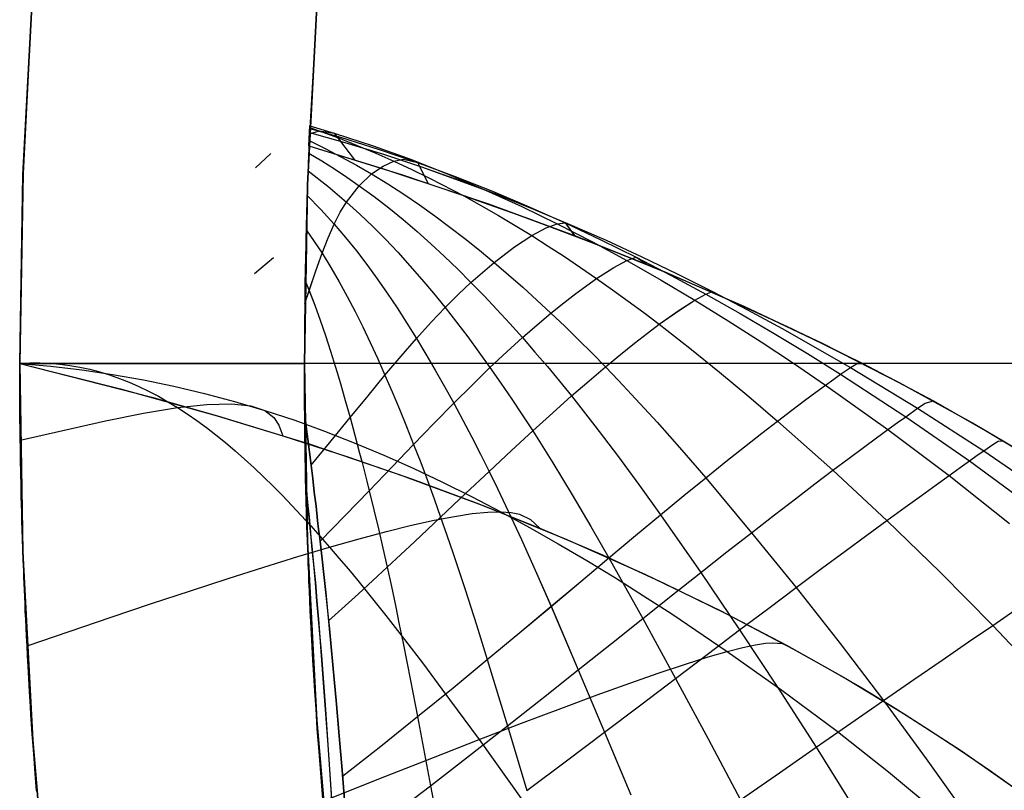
# Model space of a CAD drawing. Header units: millimetres. Extents: x -58 to 58, y -58 to 58.
# Tile 15 of 74: x -57.5 to -47.13, y -4.5 to 3.62. Entities that reach past the tile are written whole.
import ezdxf

# ---------------------------------------------------------------- set-up
doc = ezdxf.new("R2010")
doc.units = ezdxf.units.MM
doc.header["$MEASUREMENT"] = 0
doc.layers.add('Predefinito', color=5, linetype='Continuous')

msp = doc.modelspace()

# ---------------------------------------------------------------- linework, layer by layer
at = {"layer": 'Predefinito', "color": 9}
for points in [[(-56.943, 7.981), (-57.187, 5.994), (-57.361, 4), (-57.465, 2.001), (-57.5, 0)], [(-54.223, 5.487), (-54.361, 3.891), (-54.452, 2.291)], [(-57.363, 3.967), (-57.466, 1.985), (-57.5, 0)], [(-57.5, 0), (-57.466, 1.985), (-57.363, 3.967)], [(-54.37, 3.76), (-54.468, 1.881), (-54.5, 0)], [(-54.5, 0), (-54.468, 1.881), (-54.37, 3.76)], [(-54.452, 2.291), (-53.468, 1.986), (-52.516, 1.663), (-51.595, 1.322), (-50.704, 0.964), (-49.843, 0.589), (-49.012, 0.196), (-48.209, -0.215), (-47.435, -0.642), (-46.689, -1.088), (-45.97, -1.55), (-45.279, -2.029), (-44.615, -2.524), (-44.293, -2.778), (-43.978, -3.035), (-43.669, -3.297), (-43.367, -3.562), (-43.071, -3.831), (-42.782, -4.103), (-42.499, -4.379), (-42.223, -4.658), (-41.953, -4.941), (-41.69, -5.227)], [(-57.5, 0), (-56.107, -0.357), (-55.415, -0.553), (-54.726, -0.762), (-54.042, -0.984), (-53.363, -1.22), (-52.689, -1.471), (-52.021, -1.737), (-51.36, -2.019), (-50.705, -2.318), (-50.059, -2.634), (-49.422, -2.968), (-48.796, -3.321), (-48.181, -3.692), (-47.578, -4.083), (-46.989, -4.494)], [(-57.5, 0), (-56.439, -0.267), (-55.42, -0.552), (-54.44, -0.853), (-53.5, -1.171), (-52.598, -1.506), (-51.734, -1.857), (-50.905, -2.224), (-50.112, -2.607), (-49.353, -3.006), (-48.987, -3.211), (-48.628, -3.42), (-48.277, -3.632), (-47.935, -3.849), (-47.6, -4.069), (-47.273, -4.292), (-46.953, -4.52)], [(-57.5, 0), (-57.466, -1.985), (-57.363, -3.967), (-57.192, -5.945), (-56.953, -7.915), (-56.645, -9.876), (-56.271, -11.825), (-55.829, -13.761), (-55.321, -15.679), (-54.747, -17.58), (-54.107, -19.459), (-53.403, -21.315), (-52.636, -23.145)], [(-52.636, -23.145), (-53.403, -21.315), (-54.107, -19.459), (-54.747, -17.58), (-55.321, -15.679), (-55.829, -13.761), (-56.271, -11.825), (-56.645, -9.876), (-56.953, -7.915), (-57.192, -5.945), (-57.363, -3.967), (-57.466, -1.985), (-57.5, 0)], [(-57.5, 0), (-56.439, -0.267), (-55.42, -0.552), (-54.44, -0.853), (-53.5, -1.171), (-52.598, -1.506), (-51.734, -1.857), (-50.905, -2.224), (-50.112, -2.607), (-49.353, -3.006), (-48.987, -3.211), (-48.628, -3.42), (-48.277, -3.632), (-47.935, -3.849), (-47.6, -4.069), (-47.273, -4.292), (-46.953, -4.52)], [(57.5, 0), (-57.5, 0)], [(-57.5, 0), (-54.5, 0)], [(-54.5, 0), (-54.468, -1.881), (-54.37, -3.76), (-54.208, -5.634), (-53.981, -7.502), (-53.69, -9.361), (-53.335, -11.208), (-52.916, -13.043), (-52.435, -14.861), (-51.89, -16.662), (-51.284, -18.444), (-50.617, -20.203), (-49.89, -21.938)], [(-49.89, -21.938), (-50.617, -20.203), (-51.284, -18.444), (-51.89, -16.662), (-52.435, -14.861), (-52.916, -13.043), (-53.335, -11.208), (-53.69, -9.361), (-53.981, -7.502), (-54.208, -5.634), (-54.37, -3.76), (-54.468, -1.881), (-54.5, 0)], [(54.5, 0), (-54.5, 0)], [(-47.435, -0.642), (-47.009, -0.892), (-46.592, -1.147)]]:
    msp.add_lwpolyline(points, dxfattribs=at)
at = {"layer": 'Predefinito', "color": 9, "extrusion": (1, 0, 0)}
for points in [[(2.291, 60.009), (2.291, 320)], [(0, 60), (0, 320)], [(0, 320), (0, 345)], [(0, 0), (0, 35)], [(0, 35), (0, 60)], [(0, 345), (0, 380)], [(-0.642, 60), (-0.642, 319.999)]]:
    msp.add_lwpolyline(points, dxfattribs=at)
at = {"layer": 'Predefinito', "color": 9, "extrusion": (0, 1, -6.16264e-07)}
msp.add_lwpolyline([(54.5, 32.088), (54.5, 3)], dxfattribs=at)
at = {"layer": 'Predefinito', "color": 9, "extrusion": (0, 1, 5.58729e-07)}
msp.add_lwpolyline([(54.5, 380), (54.5, 347.912)], dxfattribs=at)
at = {"layer": 'Predefinito', "color": 9, "extrusion": (0.954335, -0.097188, -0.282488)}
msp.add_lwpolyline([(-7.278, 13.696), (-7.153, 14.043)], dxfattribs=at)
at = {"layer": 'Predefinito', "color": 9, "extrusion": (0.954334, -0.097189, 0.282489)}
msp.add_lwpolyline([(-7.278, 350.827), (-7.153, 350.48)], dxfattribs=at)
at = {"layer": 'Predefinito', "color": 9, "extrusion": (-0.118181, 0.946926, -0.298938)}
msp.add_lwpolyline([(54.338, 29.626), (54.157, 30.061)], dxfattribs=at)
at = {"layer": 'Predefinito', "color": 9, "extrusion": (-0.118182, 0.946926, 0.298938)}
msp.add_lwpolyline([(54.338, 332.998), (54.157, 332.562)], dxfattribs=at)
at = {"layer": 'Predefinito', "color": 9, "extrusion": (-0.137966, 0.943178, -0.302291)}
msp.add_lwpolyline([(54.309, 29.443), (54.089, 29.896)], dxfattribs=at)
at = {"layer": 'Predefinito', "color": 9, "extrusion": (-0.137964, 0.943179, 0.30229)}
msp.add_lwpolyline([(54.308, 332.778), (54.089, 332.326)], dxfattribs=at)
at = {"layer": 'Predefinito', "color": 9}
for points in [[(-54.452, 2.291, 60.009), (-54.442, 2.505, 48.23), (-54.446, 2.437, 44.74), (-54.449, 2.354, 42.986), (-54.455, 2.228, 41.23), (-54.462, 2.047, 39.474), (-54.466, 1.932, 38.599), (-54.471, 1.798, 37.727), (-54.476, 1.64, 36.855), (-54.481, 1.454, 35.98), (-54.485, 1.292, 35.322), (-54.486, 1.231, 35.098), (-54.489, 1.098, 34.637), (-54.492, 0.951, 34.179), (-54.493, 0.864, 33.929), (-54.495, 0.771, 33.68), (-54.496, 0.673, 33.432), (-54.497, 0.57, 33.188), (-54.498, 0.441, 32.906), (-54.499, 0.304, 32.628), (-54.5, 0.232, 32.491), (-54.5, 0.157, 32.355), (-54.5, 0.08, 32.221), (-54.5, 0, 32.088)], [(-54.452, 2.291, 320), (-54.442, 2.503, 332.211), (-54.446, 2.42, 335.7), (-54.45, 2.327, 337.444), (-54.456, 2.19, 339.188), (-54.459, 2.101, 340.06), (-54.463, 1.996, 340.932), (-54.468, 1.873, 341.805), (-54.473, 1.728, 342.677), (-54.478, 1.559, 343.549), (-54.48, 1.462, 343.985), (-54.483, 1.358, 344.421), (-54.486, 1.244, 344.857), (-54.488, 1.119, 345.294), (-54.491, 0.981, 345.73), (-54.494, 0.829, 346.166), (-54.495, 0.746, 346.385), (-54.496, 0.659, 346.603), (-54.497, 0.566, 346.821), (-54.498, 0.468, 347.039), (-54.499, 0.362, 347.257), (-54.499, 0.25, 347.476), (-54.5, 0.129, 347.694), (-54.5, 0, 347.912)], [(-54.443, 2.501, 49.887), (-54.185, 2.424, 49.775), (-53.775, 2.291, 49.598), (-53.373, 2.146, 49.425), (-52.979, 1.991, 49.257), (-52.592, 1.826, 49.095), (-52.211, 1.652, 48.941), (-51.836, 1.47, 48.795), (-51.466, 1.279, 48.659), (-51.102, 1.082, 48.534), (-50.741, 0.877, 48.42), (-50.386, 0.666, 48.316), (-50.034, 0.449, 48.222), (-49.688, 0.227, 48.136), (-49.346, 0.001, 48.056), (-49.01, -0.229, 47.983), (-48.353, -0.698, 47.85), (-47.708, -1.182, 47.729), (-47.072, -1.686, 47.615)], [(-54.443, 2.501, 330.113), (-54.185, 2.424, 330.225), (-53.775, 2.291, 330.402), (-53.373, 2.146, 330.575), (-52.979, 1.991, 330.743), (-52.592, 1.826, 330.905), (-52.211, 1.652, 331.059), (-51.836, 1.47, 331.205), (-51.466, 1.279, 331.341), (-51.102, 1.082, 331.466), (-50.741, 0.877, 331.58), (-50.386, 0.666, 331.684), (-50.034, 0.449, 331.778), (-49.688, 0.227, 331.864), (-49.346, 0.001, 331.944), (-49.01, -0.229, 332.017), (-48.353, -0.698, 332.15), (-47.708, -1.182, 332.271), (-47.072, -1.686, 332.385)], [(-54.446, 2.418, 44.25), (-54.341, 2.448, 46.322), (-54.185, 2.424, 49.775), (-53.971, 2.145, 60.007)], [(-54.446, 2.418, 335.749), (-54.341, 2.448, 333.678), (-54.185, 2.424, 330.225), (-53.971, 2.145, 319.994)], [(-54.446, 2.433, 53.34), (-54.073, 2.327, 53.234), (-53.666, 2.202, 53.12), (-53.265, 2.069, 53.007), (-52.868, 1.928, 52.897), (-52.475, 1.781, 52.791), (-52.087, 1.626, 52.689), (-51.703, 1.464, 52.592), (-51.322, 1.296, 52.502), (-50.946, 1.122, 52.418), (-50.572, 0.942, 52.341), (-50.2, 0.756, 52.271), (-49.832, 0.564, 52.207), (-49.467, 0.367, 52.149), (-48.746, -0.043, 52.044), (-48.039, -0.472, 51.952), (-47.343, -0.922, 51.868), (-46.656, -1.394, 51.789)], [(-54.446, 2.433, 326.66), (-54.073, 2.327, 326.766), (-53.666, 2.202, 326.88), (-53.265, 2.069, 326.993), (-52.868, 1.929, 327.103), (-52.475, 1.781, 327.209), (-52.087, 1.626, 327.311), (-51.703, 1.464, 327.408), (-51.322, 1.296, 327.498), (-50.946, 1.122, 327.582), (-50.572, 0.942, 327.659), (-50.201, 0.756, 327.729), (-49.832, 0.564, 327.793), (-49.467, 0.367, 327.851), (-48.746, -0.043, 327.956), (-48.039, -0.472, 328.048), (-47.343, -0.922, 328.132), (-46.656, -1.394, 328.211)], [(-54.444, 2.474, 51.624), (-54.121, 2.382, 51.509), (-53.712, 2.254, 51.363), (-53.308, 2.116, 51.221), (-52.911, 1.969, 51.082), (-52.519, 1.814, 50.948), (-52.133, 1.65, 50.82), (-51.752, 1.48, 50.699), (-51.376, 1.302, 50.586), (-51.004, 1.117, 50.481), (-50.635, 0.926, 50.386), (-50.271, 0.728, 50.299), (-49.909, 0.525, 50.22), (-49.552, 0.316, 50.147), (-49.199, 0.103, 50.08), (-48.85, -0.115, 50.018), (-48.165, -0.562, 49.905), (-47.492, -1.028, 49.801), (-46.827, -1.515, 49.704)], [(-54.444, 2.474, 328.376), (-54.121, 2.382, 328.491), (-53.712, 2.254, 328.636), (-53.308, 2.116, 328.779), (-52.911, 1.969, 328.918), (-52.519, 1.814, 329.052), (-52.133, 1.65, 329.18), (-51.752, 1.48, 329.301), (-51.376, 1.302, 329.414), (-51.004, 1.117, 329.519), (-50.635, 0.926, 329.614), (-50.271, 0.728, 329.701), (-49.909, 0.525, 329.78), (-49.552, 0.316, 329.853), (-49.199, 0.103, 329.92), (-48.85, -0.115, 329.982), (-48.165, -0.562, 330.095), (-47.492, -1.028, 330.199), (-46.827, -1.515, 330.296)], [(-54.443, 2.484, 46.383), (-54.141, 2.374, 46.202), (-53.944, 2.296, 46.083), (-53.749, 2.215, 45.966), (-53.557, 2.13, 45.85), (-53.368, 2.042, 45.737), (-53.181, 1.951, 45.625), (-52.814, 1.76, 45.41), (-52.634, 1.66, 45.306), (-52.456, 1.558, 45.205), (-52.28, 1.453, 45.107), (-52.105, 1.346, 45.012), (-51.932, 1.236, 44.92), (-51.761, 1.124, 44.832), (-51.591, 1.01, 44.748), (-51.422, 0.894, 44.667), (-51.254, 0.776, 44.591), (-51.089, 0.656, 44.518), (-50.924, 0.534, 44.448), (-50.761, 0.411, 44.382), (-50.44, 0.161, 44.26), (-50.126, -0.092, 44.149), (-49.817, -0.349, 44.048), (-49.516, -0.608, 43.955), (-48.933, -1.127, 43.788), (-48.364, -1.655, 43.637), (-47.802, -2.2, 43.495), (-47.248, -2.761, 43.363), (-46.703, -3.339, 43.238)], [(-54.443, 2.484, 333.617), (-54.141, 2.374, 333.798), (-53.944, 2.296, 333.917), (-53.749, 2.215, 334.034), (-53.557, 2.13, 334.15), (-53.368, 2.042, 334.263), (-53.181, 1.951, 334.375), (-52.814, 1.76, 334.59), (-52.634, 1.66, 334.694), (-52.456, 1.558, 334.795), (-52.28, 1.453, 334.893), (-52.105, 1.346, 334.988), (-51.932, 1.236, 335.08), (-51.761, 1.124, 335.168), (-51.591, 1.01, 335.252), (-51.422, 0.894, 335.333), (-51.254, 0.776, 335.409), (-51.089, 0.656, 335.482), (-50.924, 0.534, 335.552), (-50.761, 0.411, 335.618), (-50.44, 0.161, 335.74), (-50.126, -0.092, 335.851), (-49.817, -0.349, 335.952), (-49.516, -0.608, 336.045), (-48.933, -1.127, 336.212), (-48.364, -1.655, 336.363), (-47.802, -2.2, 336.505), (-47.248, -2.761, 336.637), (-46.703, -3.339, 336.762)], [(-54.452, 2.291, 60.009), (-53.502, 1.997, 60.006), (-52.561, 1.679, 60.004), (-51.628, 1.335, 60.002), (-50.705, 0.965, 60.001), (-49.869, 0.601, 60), (-49.045, 0.212, 60), (-48.233, -0.202, 60), (-47.435, -0.642, 60)], [(-54.452, 2.291, 320), (-53.676, 2.052, 319.992), (-52.905, 1.798, 319.989), (-52.139, 1.527, 319.99), (-51.38, 1.239, 319.992)], [(-54.449, 2.346, 42.854), (-54.281, 2.264, 42.718), (-54.115, 2.177, 42.583), (-53.953, 2.088, 42.451), (-53.793, 1.995, 42.32), (-53.622, 1.89, 42.18), (-53.454, 1.782, 42.043), (-53.289, 1.67, 41.909), (-53.127, 1.555, 41.778), (-52.967, 1.436, 41.65), (-52.81, 1.315, 41.527), (-52.655, 1.191, 41.407), (-52.501, 1.064, 41.291), (-52.349, 0.934, 41.18), (-52.199, 0.802, 41.073), (-52.05, 0.667, 40.971), (-51.902, 0.529, 40.873), (-51.756, 0.39, 40.78), (-51.612, 0.249, 40.693), (-51.469, 0.106, 40.61), (-51.328, -0.038, 40.531), (-51.19, -0.182, 40.457), (-51.053, -0.328, 40.386), (-50.785, -0.621, 40.256), (-50.524, -0.914, 40.138), (-50.272, -1.207, 40.031), (-49.789, -1.784, 39.841), (-49.32, -2.362, 39.67), (-48.856, -2.952, 39.513), (-48.398, -3.553, 39.367), (-47.948, -4.166, 39.229), (-47.503, -4.791, 39.098)], [(-54.449, 2.346, 337.146), (-54.281, 2.264, 337.282), (-54.115, 2.177, 337.417), (-53.953, 2.088, 337.549), (-53.793, 1.995, 337.68), (-53.622, 1.89, 337.82), (-53.454, 1.782, 337.957), (-53.289, 1.67, 338.091), (-53.127, 1.555, 338.222), (-52.967, 1.436, 338.35), (-52.81, 1.315, 338.473), (-52.655, 1.191, 338.593), (-52.501, 1.064, 338.709), (-52.349, 0.934, 338.82), (-52.199, 0.802, 338.927), (-52.05, 0.667, 339.029), (-51.902, 0.529, 339.127), (-51.756, 0.39, 339.22), (-51.612, 0.249, 339.307), (-51.469, 0.106, 339.39), (-51.328, -0.038, 339.469), (-51.19, -0.182, 339.543), (-51.053, -0.328, 339.614), (-50.785, -0.621, 339.744), (-50.524, -0.914, 339.862), (-50.272, -1.207, 339.969), (-49.789, -1.784, 340.159), (-49.32, -2.362, 340.33), (-48.856, -2.952, 340.487), (-48.398, -3.553, 340.633), (-47.948, -4.166, 340.771), (-47.503, -4.791, 340.902)], [(-54.455, 2.215, 41.083), (-54.318, 2.133, 40.954), (-54.184, 2.048, 40.826), (-54.052, 1.961, 40.7), (-53.924, 1.871, 40.577), (-53.766, 1.756, 40.424), (-53.612, 1.637, 40.275), (-53.461, 1.514, 40.13), (-53.313, 1.388, 39.988), (-53.168, 1.259, 39.85), (-53.025, 1.127, 39.717), (-52.884, 0.991, 39.588), (-52.745, 0.853, 39.463), (-52.607, 0.712, 39.343), (-52.471, 0.568, 39.228), (-52.336, 0.421, 39.118), (-52.203, 0.271, 39.014), (-52.071, 0.119, 38.915), (-51.94, -0.034, 38.821), (-51.812, -0.189, 38.733), (-51.686, -0.344, 38.649), (-51.562, -0.501, 38.571), (-51.44, -0.658, 38.496), (-51.201, -0.972, 38.359), (-50.97, -1.286, 38.236), (-50.748, -1.597, 38.125), (-50.325, -2.205, 37.929), (-49.915, -2.809, 37.755), (-49.509, -3.422, 37.595), (-49.108, -4.044, 37.447), (-48.319, -5.315, 37.177)], [(-54.455, 2.215, 338.917), (-54.318, 2.133, 339.046), (-54.184, 2.048, 339.174), (-54.052, 1.961, 339.3), (-53.924, 1.871, 339.423), (-53.766, 1.756, 339.576), (-53.612, 1.637, 339.725), (-53.461, 1.514, 339.87), (-53.313, 1.388, 340.012), (-53.168, 1.259, 340.15), (-53.025, 1.127, 340.283), (-52.884, 0.991, 340.412), (-52.745, 0.853, 340.537), (-52.607, 0.712, 340.657), (-52.471, 0.568, 340.772), (-52.336, 0.421, 340.882), (-52.203, 0.271, 340.986), (-52.071, 0.119, 341.085), (-51.94, -0.034, 341.179), (-51.812, -0.189, 341.267), (-51.686, -0.344, 341.351), (-51.562, -0.501, 341.429), (-51.44, -0.657, 341.504), (-51.201, -0.972, 341.641), (-50.971, -1.286, 341.764), (-50.748, -1.597, 341.875), (-50.325, -2.205, 342.071), (-49.915, -2.809, 342.245), (-49.509, -3.422, 342.405), (-49.108, -4.044, 342.553), (-48.319, -5.315, 342.823)], [(-54.496, 0.629, 33.327), (-54.451, 0.765, 33.816), (-54.381, 0.973, 34.637), (-54.314, 1.159, 35.466), (-54.25, 1.322, 36.303), (-54.186, 1.466, 37.146), (-54.122, 1.591, 37.995), (-54.056, 1.699, 38.85), (-53.924, 1.871, 40.577), (-53.793, 1.995, 42.32), (-53.67, 2.079, 44.079), (-53.557, 2.13, 45.85), (-53.457, 2.151, 47.633), (-53.308, 2.116, 51.221), (-53.197, 1.896, 60.005)], [(-54.496, 0.629, 346.674), (-54.451, 0.766, 346.184), (-54.381, 0.973, 345.363), (-54.314, 1.159, 344.534), (-54.25, 1.322, 343.697), (-54.186, 1.466, 342.854), (-54.122, 1.591, 342.005), (-54.056, 1.699, 341.15), (-53.924, 1.871, 339.423), (-53.793, 1.995, 337.68), (-53.67, 2.079, 335.921), (-53.557, 2.13, 334.15), (-53.457, 2.151, 332.367), (-53.308, 2.116, 328.779), (-53.197, 1.896, 319.99)], [(-54.462, 2.027, 39.312), (-54.255, 1.867, 39.078), (-54.056, 1.699, 38.85), (-53.916, 1.572, 38.687), (-53.78, 1.441, 38.528), (-53.646, 1.307, 38.373), (-53.516, 1.17, 38.222), (-53.388, 1.029, 38.075), (-53.263, 0.885, 37.933), (-53.14, 0.738, 37.796), (-53.018, 0.588, 37.664), (-52.898, 0.434, 37.537), (-52.779, 0.278, 37.415), (-52.661, 0.118, 37.3), (-52.545, -0.045, 37.19), (-52.429, -0.21, 37.086), (-52.316, -0.376, 36.988), (-52.205, -0.543, 36.895), (-52.095, -0.711, 36.809), (-51.988, -0.879, 36.727), (-51.883, -1.048, 36.65), (-51.78, -1.216, 36.577), (-51.678, -1.385, 36.509), (-51.481, -1.719, 36.384), (-51.292, -2.049, 36.271), (-50.935, -2.688, 36.075), (-50.59, -3.319, 35.9), (-50.247, -3.955, 35.742), (-49.906, -4.597, 35.597)], [(-54.462, 2.027, 340.688), (-54.255, 1.867, 340.922), (-54.056, 1.699, 341.15), (-53.916, 1.572, 341.313), (-53.78, 1.441, 341.472), (-53.646, 1.307, 341.627), (-53.516, 1.17, 341.778), (-53.388, 1.029, 341.925), (-53.263, 0.885, 342.067), (-53.14, 0.738, 342.204), (-53.018, 0.588, 342.336), (-52.898, 0.434, 342.463), (-52.779, 0.278, 342.585), (-52.661, 0.118, 342.7), (-52.545, -0.045, 342.81), (-52.429, -0.21, 342.914), (-52.316, -0.376, 343.012), (-52.205, -0.543, 343.105), (-52.095, -0.711, 343.191), (-51.988, -0.879, 343.273), (-51.883, -1.048, 343.35), (-51.78, -1.216, 343.423), (-51.678, -1.385, 343.491), (-51.481, -1.719, 343.616), (-51.292, -2.049, 343.729), (-50.935, -2.688, 343.925), (-50.59, -3.319, 344.1), (-50.247, -3.955, 344.258), (-49.906, -4.597, 344.403)], [(-54.472, 1.768, 37.55), (-54.326, 1.619, 37.345), (-54.186, 1.466, 37.146), (-54.068, 1.327, 36.974), (-53.953, 1.185, 36.807), (-53.841, 1.04, 36.644), (-53.733, 0.891, 36.485), (-53.627, 0.739, 36.332), (-53.523, 0.584, 36.183), (-53.42, 0.425, 36.04), (-53.319, 0.263, 35.902), (-53.22, 0.097, 35.77), (-53.121, -0.072, 35.644), (-53.023, -0.245, 35.524), (-52.926, -0.42, 35.41), (-52.83, -0.598, 35.303), (-52.736, -0.777, 35.203), (-52.644, -0.957, 35.109), (-52.554, -1.138, 35.021), (-52.466, -1.318, 34.938), (-52.38, -1.498, 34.86), (-52.296, -1.678, 34.788), (-52.214, -1.857, 34.719), (-52.054, -2.211, 34.595), (-51.901, -2.56, 34.484), (-51.615, -3.229, 34.292), (-51.338, -3.886, 34.123), (-51.061, -4.545, 33.971)], [(-54.472, 1.768, 342.45), (-54.326, 1.619, 342.655), (-54.186, 1.466, 342.854), (-54.068, 1.327, 343.026), (-53.953, 1.185, 343.193), (-53.842, 1.04, 343.356), (-53.733, 0.891, 343.515), (-53.627, 0.739, 343.668), (-53.523, 0.584, 343.817), (-53.42, 0.425, 343.96), (-53.319, 0.263, 344.098), (-53.22, 0.097, 344.23), (-53.121, -0.072, 344.356), (-53.023, -0.244, 344.476), (-52.926, -0.42, 344.59), (-52.83, -0.598, 344.697), (-52.736, -0.777, 344.797), (-52.644, -0.957, 344.891), (-52.554, -1.138, 344.979), (-52.466, -1.318, 345.062), (-52.38, -1.498, 345.14), (-52.296, -1.678, 345.212), (-52.214, -1.857, 345.281), (-52.054, -2.211, 345.405), (-51.901, -2.559, 345.516), (-51.615, -3.229, 345.708), (-51.338, -3.886, 345.877), (-51.061, -4.545, 346.029)], [(-54.43, -1.073, 30.892), (-54.218, -0.817, 31.694), (-54.019, -0.572, 32.51), (-53.83, -0.341, 33.34), (-53.651, -0.125, 34.182), (-53.481, 0.077, 35.037), (-53.319, 0.263, 35.902), (-53.165, 0.433, 36.778), (-53.018, 0.588, 37.664), (-52.878, 0.728, 38.559), (-52.745, 0.853, 39.463), (-52.501, 1.064, 41.291), (-52.288, 1.227, 43.142), (-52.105, 1.346, 45.012), (-51.954, 1.426, 46.897), (-51.836, 1.47, 48.795), (-51.752, 1.48, 50.699), (-51.655, 1.346, 60.002)], [(-54.43, -1.073, 349.108), (-54.218, -0.817, 348.306), (-54.019, -0.572, 347.49), (-53.83, -0.341, 346.66), (-53.651, -0.125, 345.818), (-53.481, 0.077, 344.963), (-53.319, 0.263, 344.098), (-53.165, 0.433, 343.222), (-53.018, 0.588, 342.336), (-52.878, 0.728, 341.441), (-52.745, 0.853, 340.537), (-52.501, 1.064, 338.709), (-52.288, 1.227, 336.858), (-52.105, 1.346, 334.988), (-51.954, 1.426, 333.103), (-51.836, 1.47, 331.205), (-51.752, 1.48, 329.301), (-51.655, 1.345, 319.991)], [(-54.482, 1.408, 35.784), (-54.396, 1.284, 35.623), (-54.314, 1.159, 35.466), (-54.223, 1.01, 35.288), (-54.135, 0.859, 35.114), (-54.049, 0.704, 34.946), (-53.966, 0.545, 34.782), (-53.885, 0.383, 34.623), (-53.806, 0.218, 34.471), (-53.728, 0.048, 34.323), (-53.651, -0.125, 34.182), (-53.575, -0.301, 34.047), (-53.499, -0.482, 33.919), (-53.424, -0.666, 33.797), (-53.349, -0.855, 33.682), (-53.275, -1.045, 33.574), (-53.203, -1.236, 33.473), (-53.133, -1.428, 33.379), (-53.065, -1.62, 33.291), (-52.998, -1.811, 33.209), (-52.933, -2.002, 33.133), (-52.869, -2.192, 33.062), (-52.807, -2.381, 32.996), (-52.688, -2.755, 32.875), (-52.574, -3.121, 32.769), (-52.361, -3.82, 32.587), (-52.156, -4.501, 32.428)], [(-54.482, 1.408, 344.216), (-54.396, 1.284, 344.377), (-54.314, 1.159, 344.534), (-54.223, 1.01, 344.712), (-54.135, 0.859, 344.886), (-54.049, 0.704, 345.054), (-53.966, 0.545, 345.218), (-53.885, 0.383, 345.377), (-53.806, 0.218, 345.529), (-53.728, 0.048, 345.677), (-53.651, -0.125, 345.818), (-53.575, -0.301, 345.953), (-53.499, -0.482, 346.081), (-53.424, -0.666, 346.203), (-53.349, -0.854, 346.318), (-53.275, -1.045, 346.426), (-53.203, -1.236, 346.527), (-53.133, -1.428, 346.621), (-53.065, -1.62, 346.709), (-52.998, -1.811, 346.791), (-52.933, -2.002, 346.867), (-52.869, -2.192, 346.938), (-52.807, -2.381, 347.004), (-52.688, -2.755, 347.125), (-52.574, -3.121, 347.231), (-52.361, -3.82, 347.413), (-52.156, -4.501, 347.572)], [(-51.38, 1.239, 319.992), (-50.888, 1.041, 319.993), (-50.126, 0.716, 319.995), (-49.368, 0.368, 319.997), (-48.617, -0.002, 319.998), (-47.873, -0.396, 319.999), (-47.139, -0.815, 320), (-46.594, -1.147, 320)], [(-54.335, -1.872, 30.398), (-54.07, -1.602, 31.196), (-53.817, -1.342, 32.009), (-53.577, -1.092, 32.838), (-53.349, -0.855, 33.682), (-53.132, -0.63, 34.539), (-52.926, -0.42, 35.41), (-52.73, -0.225, 36.294), (-52.545, -0.045, 37.19), (-52.369, 0.121, 38.096), (-52.203, 0.271, 39.014), (-52.047, 0.407, 39.94), (-51.902, 0.529, 40.873), (-51.767, 0.639, 41.813), (-51.642, 0.736, 42.759), (-51.422, 0.894, 44.667), (-51.241, 1.008, 46.594), (-51.102, 1.082, 48.534), (-51.004, 1.117, 50.481), (-50.888, 1.041, 60.001)], [(-54.335, -1.872, 349.602), (-54.07, -1.602, 348.804), (-53.817, -1.342, 347.991), (-53.577, -1.092, 347.162), (-53.349, -0.854, 346.318), (-53.132, -0.63, 345.461), (-52.926, -0.42, 344.59), (-52.73, -0.225, 343.706), (-52.545, -0.045, 342.81), (-52.369, 0.121, 341.904), (-52.203, 0.271, 340.986), (-52.047, 0.407, 340.06), (-51.902, 0.529, 339.127), (-51.767, 0.639, 338.187), (-51.642, 0.736, 337.241), (-51.422, 0.894, 335.333), (-51.241, 1.008, 333.406), (-51.102, 1.082, 331.466), (-51.004, 1.117, 329.519), (-50.888, 1.041, 319.993)], [(-54.493, 0.868, 33.943), (-54.451, 0.765, 33.816), (-54.391, 0.612, 33.633), (-54.334, 0.454, 33.456), (-54.279, 0.293, 33.284), (-54.225, 0.128, 33.117), (-54.172, -0.041, 32.956), (-54.12, -0.214, 32.801), (-54.069, -0.391, 32.652), (-54.019, -0.572, 32.51), (-53.968, -0.758, 32.374), (-53.943, -0.853, 32.309), (-53.918, -0.948, 32.245), (-53.893, -1.045, 32.183), (-53.868, -1.143, 32.123), (-53.843, -1.242, 32.065), (-53.817, -1.342, 32.009), (-53.768, -1.543, 31.902), (-53.72, -1.745, 31.803), (-53.673, -1.947, 31.711), (-53.628, -2.149, 31.626), (-53.584, -2.35, 31.547), (-53.541, -2.551, 31.474), (-53.5, -2.751, 31.406), (-53.459, -2.949, 31.343), (-53.381, -3.34, 31.23), (-53.307, -3.722, 31.132), (-53.171, -4.45, 30.964), (-53.037, -5.155, 30.82)], [(-54.493, 0.868, 346.057), (-54.451, 0.766, 346.184), (-54.391, 0.612, 346.367), (-54.334, 0.454, 346.544), (-54.279, 0.293, 346.716), (-54.225, 0.128, 346.883), (-54.172, -0.041, 347.044), (-54.12, -0.214, 347.199), (-54.069, -0.391, 347.348), (-54.019, -0.572, 347.49), (-53.968, -0.758, 347.626), (-53.943, -0.853, 347.691), (-53.918, -0.948, 347.755), (-53.893, -1.045, 347.817), (-53.868, -1.143, 347.877), (-53.843, -1.242, 347.935), (-53.817, -1.342, 347.991), (-53.768, -1.543, 348.098), (-53.72, -1.745, 348.197), (-53.673, -1.947, 348.289), (-53.628, -2.149, 348.374), (-53.584, -2.35, 348.453), (-53.541, -2.551, 348.526), (-53.5, -2.751, 348.594), (-53.459, -2.949, 348.657), (-53.381, -3.34, 348.77), (-53.307, -3.722, 348.868), (-53.171, -4.45, 349.036), (-53.037, -5.155, 349.18)], [(-54.245, -2.713, 30.03), (-53.93, -2.428, 30.819), (-53.628, -2.149, 31.626), (-53.34, -1.879, 32.45), (-53.065, -1.62, 33.291), (-52.803, -1.372, 34.148), (-52.554, -1.138, 35.021), (-52.319, -0.917, 35.908), (-52.095, -0.711, 36.809), (-51.884, -0.52, 37.723), (-51.686, -0.344, 38.649), (-51.501, -0.184, 39.586), (-51.328, -0.038, 40.531), (-51.168, 0.094, 41.484), (-51.021, 0.213, 42.444), (-50.885, 0.318, 43.41), (-50.761, 0.411, 44.382), (-50.549, 0.561, 46.341), (-50.386, 0.666, 48.316), (-50.271, 0.728, 50.299), (-50.2, 0.756, 52.271), (-50.126, 0.716, 60.001)], [(-54.245, -2.713, 349.97), (-53.93, -2.428, 349.181), (-53.628, -2.149, 348.374), (-53.34, -1.879, 347.55), (-53.065, -1.62, 346.709), (-52.803, -1.372, 345.852), (-52.554, -1.138, 344.979), (-52.319, -0.917, 344.092), (-52.095, -0.711, 343.191), (-51.884, -0.52, 342.277), (-51.686, -0.344, 341.351), (-51.501, -0.184, 340.414), (-51.328, -0.038, 339.469), (-51.168, 0.094, 338.516), (-51.021, 0.213, 337.556), (-50.885, 0.318, 336.59), (-50.761, 0.411, 335.618), (-50.55, 0.561, 333.659), (-50.386, 0.666, 331.684), (-50.271, 0.728, 329.701), (-50.201, 0.756, 327.729), (-50.126, 0.716, 319.995)], [(-57.5, 0, 43.333), (-57.393, 0.005, 43.182), (-57.287, 0.005, 43.031), (-57.181, 0.001, 42.881), (-57.076, -0.008, 42.73), (-56.971, -0.022, 42.581), (-56.866, -0.04, 42.432), (-56.761, -0.063, 42.284), (-56.657, -0.09, 42.138), (-56.554, -0.122, 41.992), (-56.45, -0.158, 41.848), (-56.347, -0.199, 41.706), (-56.244, -0.243, 41.565), (-56.142, -0.293, 41.426), (-56.039, -0.346, 41.29), (-55.938, -0.404, 41.155), (-55.836, -0.466, 41.023), (-55.734, -0.532, 40.893), (-55.633, -0.602, 40.766), (-55.532, -0.676, 40.642), (-55.432, -0.754, 40.521), (-55.331, -0.835, 40.403), (-55.231, -0.92, 40.288), (-55.131, -1.009, 40.177), (-55.031, -1.1, 40.07), (-54.931, -1.195, 39.966), (-54.831, -1.293, 39.866), (-54.732, -1.394, 39.771), (-54.632, -1.497, 39.679), (-54.533, -1.603, 39.592), (-54.434, -1.712, 39.51), (-54.335, -1.823, 39.432), (-54.235, -1.937, 39.359), (-54.136, -2.052, 39.292), (-54.037, -2.17, 39.229), (-53.938, -2.289, 39.17), (-53.839, -2.411, 39.116), (-53.74, -2.533, 39.066), (-53.641, -2.658, 39.019), (-53.543, -2.784, 38.976), (-53.444, -2.911, 38.936), (-53.247, -3.169, 38.865), (-53.051, -3.432, 38.803), (-52.659, -3.964, 38.698), (-51.886, -5.048, 38.526)], [(-57.5, 0, 336.667), (-57.393, 0.005, 336.818), (-57.287, 0.005, 336.969), (-57.181, 0.001, 337.119), (-57.076, -0.008, 337.27), (-56.971, -0.022, 337.419), (-56.866, -0.04, 337.568), (-56.761, -0.063, 337.716), (-56.657, -0.09, 337.862), (-56.554, -0.122, 338.008), (-56.45, -0.158, 338.152), (-56.347, -0.199, 338.294), (-56.244, -0.243, 338.435), (-56.142, -0.293, 338.574), (-56.039, -0.346, 338.71), (-55.938, -0.404, 338.845), (-55.836, -0.466, 338.977), (-55.734, -0.532, 339.107), (-55.633, -0.602, 339.234), (-55.532, -0.676, 339.358), (-55.432, -0.754, 339.479), (-55.331, -0.835, 339.597), (-55.231, -0.92, 339.712), (-55.131, -1.009, 339.823), (-55.031, -1.1, 339.93), (-54.931, -1.195, 340.034), (-54.831, -1.293, 340.134), (-54.732, -1.394, 340.229), (-54.632, -1.497, 340.321), (-54.533, -1.603, 340.408), (-54.434, -1.712, 340.49), (-54.335, -1.823, 340.568), (-54.235, -1.937, 340.641), (-54.136, -2.052, 340.708), (-54.037, -2.17, 340.771), (-53.938, -2.289, 340.83), (-53.839, -2.411, 340.884), (-53.74, -2.533, 340.934), (-53.641, -2.658, 340.981), (-53.543, -2.784, 341.024), (-53.444, -2.911, 341.064), (-53.247, -3.169, 341.135), (-53.051, -3.432, 341.197), (-52.659, -3.964, 341.302), (-51.886, -5.048, 341.474)], [(-57.5, 0, 51.667), (-57.172, -0.03, 51.499), (-56.846, -0.068, 51.332), (-56.521, -0.116, 51.167), (-56.197, -0.173, 51.004), (-55.875, -0.24, 50.844), (-55.554, -0.316, 50.687), (-55.235, -0.401, 50.534), (-54.918, -0.496, 50.386), (-54.602, -0.6, 50.243), (-54.287, -0.714, 50.106), (-53.975, -0.836, 49.976), (-53.663, -0.966, 49.852), (-53.353, -1.105, 49.737), (-53.045, -1.251, 49.63), (-52.738, -1.404, 49.532), (-52.432, -1.563, 49.444), (-52.127, -1.729, 49.366), (-51.825, -1.901, 49.298), (-51.523, -2.078, 49.237), (-51.224, -2.26, 49.184), (-50.926, -2.448, 49.136), (-50.63, -2.639, 49.094), (-50.045, -3.034, 49.019), (-49.469, -3.443, 48.953), (-48.902, -3.866, 48.891), (-48.347, -4.304, 48.834), (-47.802, -4.758, 48.78)], [(-57.5, 0, 328.333), (-57.172, -0.03, 328.501), (-56.846, -0.068, 328.668), (-56.521, -0.116, 328.833), (-56.197, -0.173, 328.996), (-55.875, -0.24, 329.156), (-55.554, -0.316, 329.313), (-55.235, -0.401, 329.466), (-54.918, -0.496, 329.614), (-54.602, -0.6, 329.757), (-54.287, -0.714, 329.894), (-53.975, -0.836, 330.024), (-53.663, -0.966, 330.148), (-53.353, -1.105, 330.263), (-53.045, -1.251, 330.37), (-52.738, -1.404, 330.468), (-52.432, -1.563, 330.556), (-52.127, -1.729, 330.634), (-51.825, -1.901, 330.702), (-51.523, -2.078, 330.763), (-51.224, -2.26, 330.816), (-50.926, -2.448, 330.864), (-50.63, -2.639, 330.906), (-50.045, -3.034, 330.981), (-49.469, -3.443, 331.047), (-48.902, -3.866, 331.109), (-48.347, -4.304, 331.166), (-47.802, -4.758, 331.22)], [(-54.497, -0.537, 31.329), (-54.498, -0.461, 31.424), (-54.499, -0.388, 31.519), (-54.499, -0.25, 31.708), (-54.5, -0.121, 31.898), (-54.5, 0, 32.088)], [(-54.5, 0, 347.912), (-54.5, -0.121, 348.102), (-54.499, -0.25, 348.291), (-54.499, -0.388, 348.481), (-54.498, -0.461, 348.576), (-54.497, -0.537, 348.671)], [(-57.5, 0, 345), (-57.5, -0.003, 345.166), (-57.5, -0.01, 345.332), (-57.5, -0.023, 345.498), (-57.5, -0.042, 345.664), (-57.5, -0.066, 345.83), (-57.5, -0.096, 345.996), (-57.5, -0.113, 346.079), (-57.5, -0.132, 346.162), (-57.5, -0.152, 346.245), (-57.5, -0.174, 346.328), (-57.5, -0.198, 346.411), (-57.5, -0.223, 346.494), (-57.499, -0.25, 346.577), (-57.499, -0.278, 346.661), (-57.499, -0.308, 346.744), (-57.499, -0.34, 346.827), (-57.499, -0.374, 346.91), (-57.499, -0.41, 346.993), (-57.498, -0.447, 347.076), (-57.498, -0.486, 347.159), (-57.498, -0.527, 347.242), (-57.497, -0.571, 347.325), (-57.497, -0.616, 347.408), (-57.496, -0.663, 347.491), (-57.496, -0.712, 347.574), (-57.495, -0.763, 347.657), (-57.494, -0.817, 347.74), (-57.493, -0.872, 347.823), (-57.492, -0.93, 347.906), (-57.491, -0.99, 347.989), (-57.49, -1.053, 348.072), (-57.489, -1.118, 348.155), (-57.488, -1.185, 348.238), (-57.486, -1.256, 348.321), (-57.485, -1.329, 348.404), (-57.483, -1.406, 348.487), (-57.481, -1.487, 348.57), (-57.479, -1.571, 348.653), (-57.476, -1.66, 348.736), (-57.473, -1.753, 348.819), (-57.47, -1.852, 348.902), (-57.467, -1.957, 348.985), (-57.463, -2.069, 349.069), (-57.458, -2.189, 349.152), (-57.453, -2.317, 349.235), (-57.45, -2.386, 349.277), (-57.447, -2.457, 349.318), (-57.444, -2.532, 349.36), (-57.441, -2.61, 349.402), (-57.437, -2.692, 349.443), (-57.433, -2.779, 349.485), (-57.428, -2.87, 349.526), (-57.423, -2.968, 349.568), (-57.418, -3.073, 349.61), (-57.412, -3.186, 349.651), (-57.405, -3.31, 349.693), (-57.397, -3.446, 349.734), (-57.387, -3.6, 349.776), (-57.382, -3.685, 349.797), (-57.376, -3.781, 349.817), (-57.368, -3.889, 349.838), (-57.36, -4.013, 349.859), (-57.35, -4.154, 349.879), (-57.338, -4.317, 349.9), (-57.323, -4.509, 349.921)], [(-57.323, -4.503, 30.075), (-57.337, -4.321, 30.096), (-57.349, -4.164, 30.116), (-57.359, -4.027, 30.137), (-57.367, -3.906, 30.158), (-57.374, -3.799, 30.179), (-57.381, -3.702, 30.2), (-57.386, -3.614, 30.22), (-57.396, -3.458, 30.262), (-57.404, -3.32, 30.304), (-57.411, -3.195, 30.346), (-57.417, -3.08, 30.387), (-57.423, -2.975, 30.429), (-57.428, -2.876, 30.471), (-57.433, -2.784, 30.513), (-57.437, -2.696, 30.554), (-57.441, -2.614, 30.596), (-57.444, -2.535, 30.638), (-57.447, -2.46, 30.68), (-57.45, -2.389, 30.721), (-57.453, -2.32, 30.763), (-57.456, -2.254, 30.805), (-57.458, -2.191, 30.847), (-57.463, -2.071, 30.93), (-57.467, -1.958, 31.014), (-57.47, -1.853, 31.097), (-57.473, -1.755, 31.18), (-57.476, -1.661, 31.263), (-57.478, -1.572, 31.346), (-57.481, -1.488, 31.429), (-57.483, -1.408, 31.512), (-57.485, -1.331, 31.595), (-57.486, -1.257, 31.678), (-57.488, -1.187, 31.761), (-57.489, -1.119, 31.843), (-57.49, -1.054, 31.926), (-57.491, -0.991, 32.009), (-57.492, -0.931, 32.092), (-57.493, -0.873, 32.175), (-57.494, -0.817, 32.258), (-57.495, -0.764, 32.341), (-57.496, -0.713, 32.424), (-57.496, -0.663, 32.507), (-57.497, -0.616, 32.591), (-57.497, -0.571, 32.674), (-57.498, -0.528, 32.757), (-57.498, -0.486, 32.84), (-57.498, -0.447, 32.923), (-57.499, -0.41, 33.006), (-57.499, -0.374, 33.089), (-57.499, -0.34, 33.172), (-57.499, -0.308, 33.255), (-57.499, -0.278, 33.338), (-57.499, -0.25, 33.421), (-57.5, -0.223, 33.504), (-57.5, -0.198, 33.588), (-57.5, -0.174, 33.671), (-57.5, -0.152, 33.754), (-57.5, -0.132, 33.837), (-57.5, -0.113, 33.92), (-57.5, -0.096, 34.003), (-57.5, -0.066, 34.169), (-57.5, -0.042, 34.335), (-57.5, -0.023, 34.501), (-57.5, -0.01, 34.668), (-57.5, -0.003, 34.834), (-57.5, 0, 35)], [(-54.098, -4.35, 29.575), (-53.696, -4.033, 30.343), (-53.307, -3.722, 31.132), (-52.933, -3.417, 31.941), (-52.574, -3.121, 32.769), (-52.23, -2.834, 33.617), (-51.901, -2.56, 34.484), (-51.588, -2.297, 35.369), (-51.292, -2.049, 36.271), (-51.011, -1.815, 37.19), (-50.748, -1.597, 38.125), (-50.501, -1.394, 39.072), (-50.272, -1.207, 40.031), (-50.059, -1.035, 40.999), (-49.862, -0.879, 41.977), (-49.681, -0.736, 42.962), (-49.516, -0.608, 43.955), (-49.366, -0.494, 44.954), (-49.232, -0.393, 45.959), (-49.113, -0.305, 46.969), (-49.01, -0.229, 47.983), (-48.922, -0.166, 49.001), (-48.85, -0.115, 50.018), (-48.746, -0.043, 52.044), (-48.684, -0.005, 54.058), (-48.617, -0.002, 60)], [(-54.098, -4.35, 350.425), (-53.696, -4.033, 349.657), (-53.307, -3.722, 348.868), (-52.933, -3.417, 348.059), (-52.574, -3.121, 347.231), (-52.23, -2.834, 346.383), (-51.901, -2.559, 345.516), (-51.588, -2.297, 344.631), (-51.292, -2.049, 343.729), (-51.011, -1.815, 342.81), (-50.748, -1.597, 341.875), (-50.501, -1.394, 340.928), (-50.272, -1.207, 339.969), (-50.059, -1.035, 339.001), (-49.862, -0.879, 338.023), (-49.681, -0.736, 337.038), (-49.516, -0.608, 336.045), (-49.366, -0.494, 335.046), (-49.232, -0.393, 334.041), (-49.113, -0.305, 333.031), (-49.01, -0.229, 332.017), (-48.922, -0.166, 330.999), (-48.85, -0.115, 329.982), (-48.746, -0.043, 327.956), (-48.684, -0.005, 325.941), (-48.617, -0.002, 319.998)], [(-53.597, -4.775, 30.185), (-53.171, -4.45, 30.964), (-52.759, -4.131, 31.765), (-52.361, -3.82, 32.587), (-51.98, -3.519, 33.43), (-51.615, -3.229, 34.292), (-51.266, -2.952, 35.174), (-50.935, -2.688, 36.075), (-50.621, -2.439, 36.993), (-50.325, -2.205, 37.929), (-50.048, -1.986, 38.879), (-49.789, -1.784, 39.841), (-49.548, -1.597, 40.814), (-49.326, -1.426, 41.797), (-49.121, -1.269, 42.789), (-48.933, -1.127, 43.788), (-48.762, -0.999, 44.795), (-48.609, -0.885, 45.808), (-48.472, -0.785, 46.827), (-48.353, -0.698, 47.85), (-48.251, -0.624, 48.877), (-48.165, -0.562, 49.905), (-48.039, -0.472, 51.952), (-47.961, -0.419, 53.988), (-47.873, -0.396, 60)], [(-53.597, -4.775, 349.815), (-53.171, -4.45, 349.036), (-52.759, -4.131, 348.235), (-52.361, -3.82, 347.413), (-51.98, -3.519, 346.57), (-51.615, -3.229, 345.708), (-51.266, -2.952, 344.826), (-50.935, -2.688, 343.925), (-50.621, -2.439, 343.007), (-50.325, -2.205, 342.071), (-50.048, -1.986, 341.121), (-49.789, -1.784, 340.159), (-49.548, -1.597, 339.186), (-49.326, -1.426, 338.203), (-49.121, -1.269, 337.211), (-48.933, -1.127, 336.212), (-48.762, -0.999, 335.205), (-48.609, -0.885, 334.192), (-48.472, -0.785, 333.173), (-48.353, -0.698, 332.15), (-48.251, -0.624, 331.123), (-48.165, -0.562, 330.095), (-48.039, -0.472, 328.048), (-47.961, -0.419, 326.011), (-47.873, -0.396, 319.999)], [(-57.494, -0.81, 32.272), (-56.596, -0.604, 36.56), (-56.195, -0.524, 38.77), (-55.836, -0.466, 41.023), (-55.527, -0.432, 43.318), (-55.269, -0.426, 45.648), (-55.066, -0.447, 48.006), (-54.918, -0.496, 50.386), (-54.824, -0.57, 52.779), (-54.77, -0.653, 55.183), (-54.726, -0.762, 60)], [(-57.494, -0.81, 347.728), (-56.596, -0.604, 343.44), (-56.195, -0.524, 341.23), (-55.836, -0.466, 338.977), (-55.527, -0.432, 336.682), (-55.269, -0.426, 334.352), (-55.066, -0.447, 331.994), (-54.918, -0.496, 329.614), (-54.824, -0.57, 327.221), (-54.77, -0.653, 324.817), (-54.726, -0.762, 320)], [(-54.299, -4.678, 29.158), (-54.325, -4.361, 29.209), (-54.346, -4.088, 29.259), (-54.364, -3.85, 29.309), (-54.378, -3.64, 29.36), (-54.39, -3.452, 29.41), (-54.401, -3.282, 29.461), (-54.41, -3.126, 29.511), (-54.418, -2.982, 29.562), (-54.425, -2.849, 29.612), (-54.432, -2.724, 29.663), (-54.438, -2.608, 29.713), (-54.443, -2.498, 29.764), (-54.447, -2.395, 29.814), (-54.452, -2.297, 29.865), (-54.455, -2.203, 29.915), (-54.459, -2.114, 29.965), (-54.462, -2.028, 30.016), (-54.465, -1.946, 30.066), (-54.468, -1.867, 30.117), (-54.473, -1.718, 30.218), (-54.477, -1.58, 30.318), (-54.481, -1.449, 30.419), (-54.484, -1.327, 30.52), (-54.487, -1.21, 30.621), (-54.489, -1.1, 30.722), (-54.491, -0.995, 30.823), (-54.493, -0.895, 30.925), (-54.494, -0.8, 31.026), (-54.495, -0.708, 31.127), (-54.496, -0.621, 31.228), (-54.497, -0.537, 31.329)], [(-54.497, -0.537, 348.671), (-54.496, -0.621, 348.772), (-54.495, -0.708, 348.873), (-54.494, -0.799, 348.974), (-54.493, -0.894, 349.075), (-54.491, -0.994, 349.176), (-54.489, -1.099, 349.277), (-54.487, -1.209, 349.378), (-54.484, -1.325, 349.479), (-54.481, -1.448, 349.58), (-54.477, -1.578, 349.681), (-54.473, -1.717, 349.782), (-54.468, -1.866, 349.883), (-54.465, -1.945, 349.933), (-54.462, -2.027, 349.984), (-54.459, -2.113, 350.034), (-54.455, -2.202, 350.085), (-54.452, -2.296, 350.135), (-54.447, -2.394, 350.186), (-54.443, -2.498, 350.236), (-54.437, -2.608, 350.287), (-54.432, -2.725, 350.337), (-54.425, -2.849, 350.388), (-54.418, -2.983, 350.438), (-54.41, -3.126, 350.489), (-54.401, -3.282, 350.539), (-54.39, -3.453, 350.59), (-54.378, -3.64, 350.64), (-54.364, -3.849, 350.69), (-54.347, -4.086, 350.741), (-54.325, -4.359, 350.791), (-54.299, -4.675, 350.841)], [(-54.02, -5.312, 29.389), (-54.103, -4.285, 29.589), (-54.134, -3.923, 29.67), (-54.166, -3.553, 29.764), (-54.183, -3.366, 29.817), (-54.2, -3.177, 29.873), (-54.218, -2.988, 29.934), (-54.236, -2.797, 30), (-54.255, -2.607, 30.071), (-54.275, -2.415, 30.147), (-54.296, -2.223, 30.23), (-54.317, -2.032, 30.319), (-54.339, -1.841, 30.414), (-54.35, -1.747, 30.464), (-54.361, -1.654, 30.516), (-54.378, -1.504, 30.604), (-54.396, -1.358, 30.696), (-54.413, -1.214, 30.792), (-54.43, -1.073, 30.892), (-54.447, -0.935, 30.995), (-54.464, -0.799, 31.103), (-54.481, -0.667, 31.214), (-54.497, -0.537, 31.329)], [(-54.497, -0.537, 348.671), (-54.481, -0.667, 348.786), (-54.464, -0.799, 348.897), (-54.447, -0.935, 349.005), (-54.43, -1.073, 349.108), (-54.413, -1.214, 349.208), (-54.396, -1.358, 349.304), (-54.378, -1.504, 349.396), (-54.361, -1.654, 349.484), (-54.35, -1.747, 349.536), (-54.339, -1.841, 349.586), (-54.317, -2.032, 349.681), (-54.296, -2.223, 349.77), (-54.275, -2.415, 349.853), (-54.256, -2.607, 349.929), (-54.236, -2.797, 350), (-54.218, -2.988, 350.066), (-54.2, -3.177, 350.127), (-54.183, -3.366, 350.184), (-54.166, -3.553, 350.236), (-54.134, -3.923, 350.33), (-54.103, -4.285, 350.411), (-54.02, -5.312, 350.611)], [(-52.156, -4.501, 32.428), (-51.739, -4.188, 33.265), (-51.338, -3.886, 34.123), (-50.955, -3.596, 35.002), (-50.59, -3.319, 35.9), (-50.243, -3.056, 36.818), (-49.915, -2.809, 37.755), (-49.608, -2.578, 38.706), (-49.32, -2.362, 39.67), (-49.052, -2.163, 40.647), (-48.804, -1.978, 41.634), (-48.574, -1.809, 42.631), (-48.364, -1.655, 43.637), (-48.172, -1.516, 44.65), (-47.999, -1.391, 45.67), (-47.844, -1.28, 46.697), (-47.708, -1.182, 47.729), (-47.591, -1.098, 48.764), (-47.492, -1.028, 49.801), (-47.41, -0.969, 50.835), (-47.343, -0.922, 51.868), (-47.247, -0.855, 53.924), (-47.191, -0.82, 55.968), (-47.139, -0.815, 60)], [(-52.156, -4.501, 347.572), (-51.739, -4.188, 346.735), (-51.338, -3.886, 345.877), (-50.955, -3.596, 344.998), (-50.59, -3.319, 344.1), (-50.243, -3.056, 343.182), (-49.915, -2.809, 342.245), (-49.608, -2.578, 341.294), (-49.32, -2.362, 340.33), (-49.052, -2.163, 339.353), (-48.804, -1.978, 338.366), (-48.575, -1.809, 337.369), (-48.364, -1.655, 336.363), (-48.172, -1.516, 335.35), (-47.999, -1.391, 334.33), (-47.844, -1.28, 333.303), (-47.708, -1.182, 332.271), (-47.591, -1.098, 331.236), (-47.492, -1.028, 330.199), (-47.41, -0.969, 329.165), (-47.343, -0.922, 328.132), (-47.247, -0.855, 326.075), (-47.191, -0.82, 324.032), (-47.139, -0.815, 320)], [(-54.485, -1.272, 349.433), (-54.474, -1.386, 349.51), (-54.463, -1.501, 349.584), (-54.451, -1.618, 349.655), (-54.44, -1.736, 349.723), (-54.431, -1.83, 349.775), (-54.421, -1.925, 349.825), (-54.403, -2.116, 349.92), (-54.385, -2.309, 350.008), (-54.368, -2.502, 350.09), (-54.352, -2.694, 350.166), (-54.336, -2.886, 350.236), (-54.321, -3.077, 350.301), (-54.306, -3.268, 350.362), (-54.292, -3.457, 350.417), (-54.278, -3.646, 350.469), (-54.252, -4.018, 350.561), (-54.227, -4.382, 350.641), (-54.159, -5.414, 350.836), (-54.111, -6.079, 350.944), (-53.993, -7.415, 351.128)], [(-54.484, -1.302, 30.541), (-54.474, -1.409, 30.47), (-54.463, -1.517, 30.401), (-54.453, -1.627, 30.334), (-54.442, -1.738, 30.27), (-54.433, -1.832, 30.218), (-54.424, -1.927, 30.168), (-54.406, -2.118, 30.073), (-54.388, -2.311, 29.985), (-54.371, -2.504, 29.903), (-54.355, -2.696, 29.827), (-54.339, -2.888, 29.757), (-54.324, -3.08, 29.692), (-54.309, -3.27, 29.632), (-54.295, -3.46, 29.576), (-54.281, -3.648, 29.525), (-54.255, -4.02, 29.433), (-54.23, -4.385, 29.353), (-54.163, -5.417, 29.158), (-54.115, -6.082, 29.05), (-54.011, -7.288, 28.883)], [(-57.423, -2.975, 30.428), (-56.537, -2.673, 32.537), (-56.112, -2.531, 33.623), (-55.701, -2.395, 34.729), (-55.305, -2.266, 35.856), (-54.928, -2.147, 37.004), (-54.571, -2.036, 38.171), (-54.235, -1.937, 39.359), (-53.923, -1.848, 40.567), (-53.635, -1.771, 41.794), (-53.372, -1.706, 43.037), (-53.133, -1.653, 44.295), (-52.919, -1.612, 45.567), (-52.731, -1.583, 46.85), (-52.568, -1.567, 48.143), (-52.432, -1.563, 49.444), (-52.321, -1.572, 50.752), (-52.234, -1.59, 52.065), (-52.117, -1.644, 54.704), (-52.021, -1.737, 60)], [(-57.423, -2.975, 349.572), (-56.537, -2.673, 347.463), (-56.112, -2.531, 346.377), (-55.701, -2.395, 345.271), (-55.305, -2.266, 344.144), (-54.928, -2.147, 342.996), (-54.571, -2.036, 341.829), (-54.235, -1.937, 340.641), (-53.923, -1.848, 339.433), (-53.635, -1.771, 338.206), (-53.372, -1.706, 336.963), (-53.133, -1.653, 335.705), (-52.919, -1.612, 334.433), (-52.731, -1.583, 333.15), (-52.568, -1.567, 331.857), (-52.432, -1.563, 330.556), (-52.321, -1.572, 329.248), (-52.234, -1.59, 327.935), (-52.117, -1.644, 325.296), (-52.021, -1.737, 320)], [(-53.829, -7.273, 29.093), (-53.285, -6.911, 29.824), (-52.755, -6.554, 30.579), (-52.238, -6.203, 31.357), (-51.737, -5.861, 32.159), (-51.252, -5.528, 32.985), (-50.785, -5.205, 33.833), (-50.336, -4.895, 34.704), (-49.906, -4.597, 35.597), (-49.496, -4.313, 36.511), (-49.108, -4.044, 37.447), (-48.742, -3.79, 38.399), (-48.398, -3.553, 39.367), (-48.078, -3.331, 40.348), (-47.779, -3.126, 41.342), (-47.503, -2.935, 42.348), (-47.248, -2.761, 43.363), (-47.015, -2.601, 44.388)], [(-53.829, -7.273, 350.907), (-53.285, -6.911, 350.176), (-52.755, -6.554, 349.421), (-52.238, -6.203, 348.643), (-51.737, -5.861, 347.841), (-51.252, -5.528, 347.015), (-50.785, -5.205, 346.167), (-50.336, -4.895, 345.296), (-49.906, -4.597, 344.403), (-49.496, -4.313, 343.489), (-49.108, -4.044, 342.553), (-48.742, -3.79, 341.601), (-48.398, -3.553, 340.633), (-48.078, -3.331, 339.652), (-47.779, -3.126, 338.658), (-47.503, -2.935, 337.652), (-47.248, -2.761, 336.637), (-47.015, -2.601, 335.612)], [(-57.208, -5.792, 30), (-56.57, -5.531, 30.986), (-55.946, -5.277, 32), (-55.34, -5.031, 33.044), (-54.754, -4.795, 34.118), (-54.19, -4.568, 35.22), (-53.651, -4.353, 36.35), (-53.14, -4.152, 37.51), (-52.659, -3.964, 38.698), (-52.212, -3.792, 39.914), (-51.797, -3.635, 41.156), (-51.417, -3.494, 42.422), (-51.072, -3.369, 43.709), (-50.761, -3.261, 45.014), (-50.486, -3.168, 46.336), (-50.247, -3.093, 47.672), (-50.045, -3.034, 49.019), (-49.879, -2.992, 50.376), (-49.746, -2.964, 51.74), (-49.642, -2.949, 53.11), (-49.563, -2.943, 54.485), (-49.466, -2.951, 57.242), (-49.422, -2.968, 60)], [(-57.208, -5.792, 350), (-56.57, -5.531, 349.014), (-55.946, -5.277, 348), (-55.34, -5.031, 346.956), (-54.754, -4.795, 345.882), (-54.19, -4.568, 344.78), (-53.651, -4.353, 343.65), (-53.14, -4.152, 342.49), (-52.659, -3.964, 341.302), (-52.212, -3.792, 340.086), (-51.797, -3.635, 338.844), (-51.417, -3.494, 337.578), (-51.072, -3.369, 336.291), (-50.761, -3.261, 334.986), (-50.486, -3.168, 333.664), (-50.247, -3.093, 332.328), (-50.045, -3.034, 330.981), (-49.879, -2.992, 329.624), (-49.746, -2.964, 328.26), (-49.642, -2.949, 326.89), (-49.563, -2.943, 325.515), (-49.466, -2.951, 322.758), (-49.422, -2.968, 320)]]:
    msp.add_polyline3d(points, dxfattribs=at)

doc.saveas('drawing.dxf')
